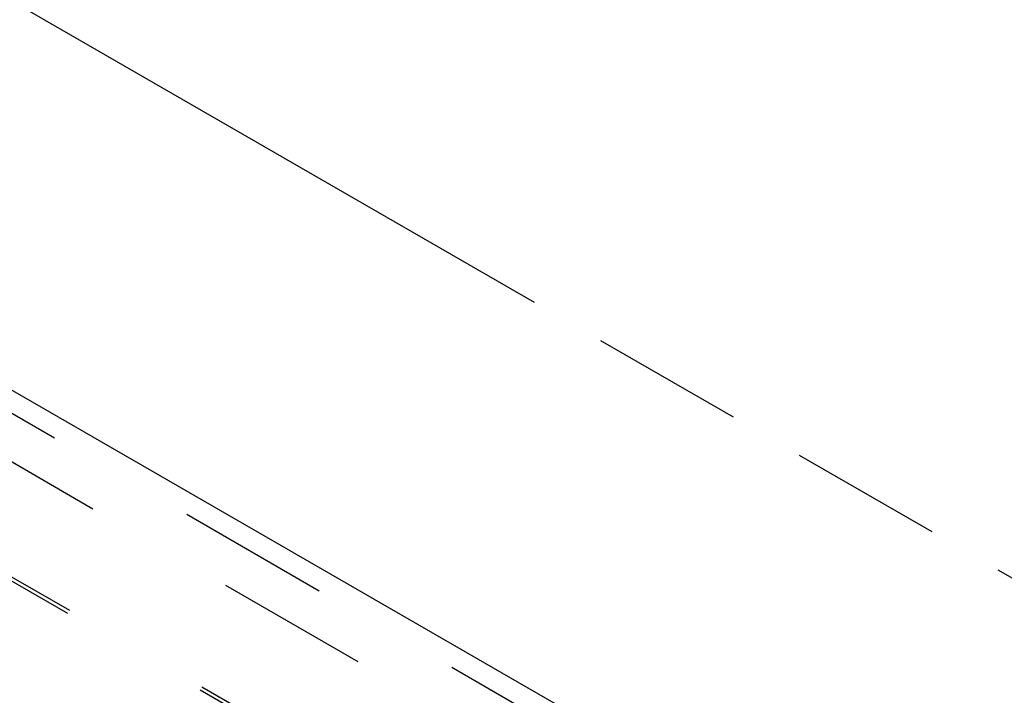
# Model space of a CAD drawing. Header units: inches. Extents: x 0 to 82.5, y 0 to 53.4.
# Tile 16 of 128: x 14.2 to 17.1, y 27.1 to 29.1. Entities that reach past the tile are written whole.
import ezdxf

# ---------------------------------------------------------------- set-up
doc = ezdxf.new("R2010")
doc.units = ezdxf.units.IN
doc.header["$LTSCALE"] = 4.538835
doc.header["$MEASUREMENT"] = 0
doc.linetypes.add('HIDDEN', pattern=[0.2, 0.1, -0.1])
doc.linetypes.add('PHANTOM', pattern=[0.8, 0.45, -0.05, 0.1, -0.05, 0.1, -0.05])
doc.layers.get('0').update_dxf_attribs({"linetype": 'CONTINUOUS'})
doc.layers.add('DEFAULT_2', color=8, linetype='HIDDEN')
doc.layers.add('DOOR_ASSEMBLY', color=7, linetype='CONTINUOUS')

msp = doc.modelspace()

# ---------------------------------------------------------------- linework, layer by layer
at = {"color": 7, "linetype": 'PHANTOM'}
msp.add_line((18.8294, 26.4089), (3.096, 35.4927), dxfattribs=at)
at = {"layer": 'DEFAULT_2', "color": 8, "linetype": 'HIDDEN'}
for p, q in [((3.7609, 33.7397), (17.0186, 26.0854)), ((3.6858, 33.4293), (16.7873, 25.8651)), ((3.691, 33.4383), (16.7925, 25.8742))]:
    msp.add_line(p, q, dxfattribs=at)
at = {"layer": 'DOOR_ASSEMBLY', "color": 3, "linetype": 'Continuous'}
msp.add_line((3.6766, 34.0021), (17.2871, 26.1441), dxfattribs=at)
at = {"layer": 'DOOR_ASSEMBLY', "color": 8, "linetype": 'HIDDEN'}
msp.add_line((3.6466, 33.9502), (17.2571, 26.0922), dxfattribs=at)

doc.saveas('drawing.dxf')
